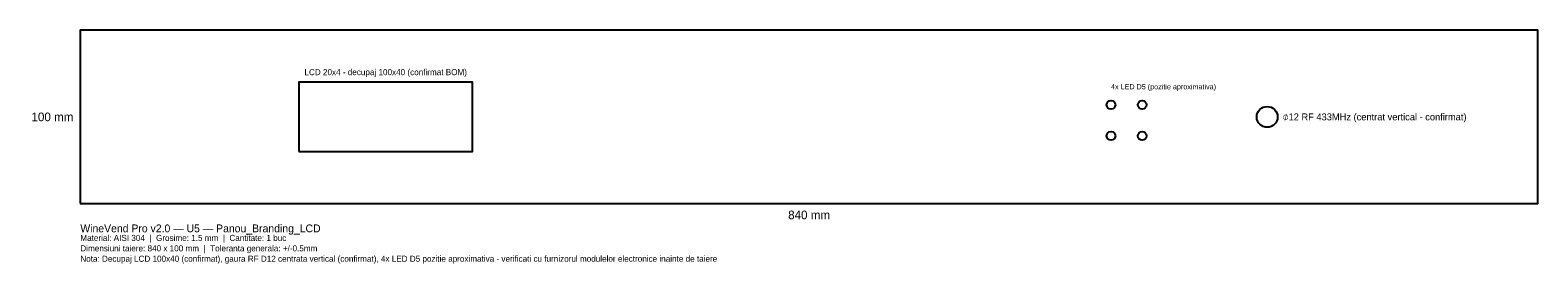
# Model space of a CAD drawing. Header units: millimetres. Extents: x -29 to 840, y -35 to 100.
import ezdxf
from ezdxf.enums import TextEntityAlignment as Align

# ---------------------------------------------------------------- set-up
doc = ezdxf.new("R2010")
doc.units = ezdxf.units.MM
for name, color, linetype in [('COTE', 7, 'Continuous'), ('GAURI', 1, 'Continuous'), ('TAIERE', 1, 'Continuous')]:
    doc.layers.add(name, color=color, linetype=linetype)

msp = doc.modelspace()

# ---------------------------------------------------------------- linework, layer by layer
at = {"layer": 'GAURI'}
msp.add_lwpolyline([(126, 30), (226, 30), (226, 70), (126, 70), (126, 30)], close=True, dxfattribs=at)
for centre, radius in [((594, 57), 2.5), ((612, 57), 2.5), ((684, 50), 6), ((594, 39), 2.5), ((612, 39), 2.5)]:
    msp.add_circle(centre, radius, dxfattribs=at)
at = {"layer": 'TAIERE'}
msp.add_lwpolyline([(0, 0), (840, 0), (840, 100), (0, 100), (0, 0)], close=True, dxfattribs=at)

# ---------------------------------------------------------------- texts
at = {"layer": 'COTE'}
msp.add_text('LCD 20x4 - decupaj 100x40 (confirmat BOM)', height=3.5, dxfattribs=at).set_placement((176, 73), align=Align.BOTTOM_CENTER)
msp.add_text('4x LED D5 (pozitie aproximativa)', height=3, dxfattribs=at).set_placement((594, 65), align=Align.BOTTOM_LEFT)
msp.add_text('100 mm', height=5, dxfattribs=at).set_placement((-4, 50), align=Align.MIDDLE_RIGHT)
msp.add_text('⌀12 RF 433MHz (centrat vertical - confirmat)', height=4, dxfattribs=at).set_placement((693, 50), align=Align.MIDDLE_LEFT)
msp.add_text('840 mm', height=5, dxfattribs=at).set_placement((420, -4), align=Align.TOP_CENTER)
for s, height, p in [('WineVend Pro v2.0 — U5 — Panou_Branding_LCD', 4.5, (0, -12)), ('Material: AISI 304  |  Grosime: 1.5 mm  |  Cantitate: 1 buc', 3.5, (0, -18)), ('Dimensiuni taiere: 840 x 100 mm  |  Toleranta generala: +/-0.5mm', 3.5, (0, -24)), ('Nota: Decupaj LCD 100x40 (confirmat), gaura RF D12 centrata vertical (confirmat), 4x LED D5 pozitie aproximativa - verificati cu furnizorul modulelor electronice inainte de taiere', 3.5, (0, -30))]:
    msp.add_text(s, height=height, dxfattribs=at).set_placement(p, align=Align.TOP_LEFT)

doc.saveas('drawing.dxf')
